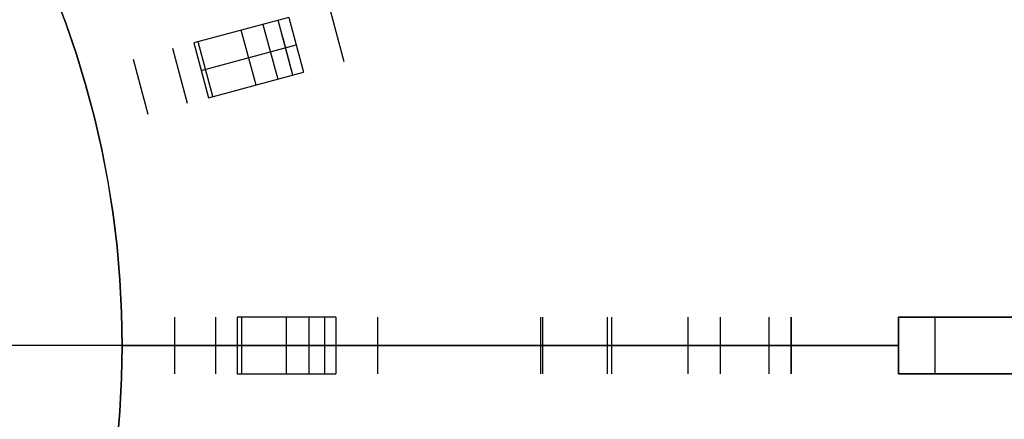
# Model space of a CAD drawing. Header units: millimetres. Extents: x 219 to 1209, y -2752 to -1762.
# Tile 22 of 27: x 892 to 1100, y -2273 to -2188. Entities that reach past the tile are written whole.
import ezdxf

# ---------------------------------------------------------------- set-up
doc = ezdxf.new("R2010")
doc.units = ezdxf.units.MM

msp = doc.modelspace()

# ---------------------------------------------------------------- linework, layer by layer
at = {"extrusion": (-2.5e-05, 3.29131e-06, 1)}
for points in [[(520.92, -2205.38), (522.83, -2198.71), (524.97, -2192.11), (527.34, -2185.59), (529.94, -2179.16), (532.76, -2172.81), (535.79, -2166.57), (539.04, -2160.44), (542.5, -2154.43), (546.17, -2148.54), (550.03, -2142.78), (554.1, -2137.15), (558.36, -2131.68), (562.81, -2126.35), (567.43, -2121.18), (572.24, -2116.17), (577.21, -2111.34), (582.36, -2106.67), (587.65, -2102.19), (593.11, -2097.9), (598.7, -2093.8), (604.44, -2089.9), (610.31, -2086.19), (616.3, -2082.69), (622.41, -2079.41), (628.63, -2076.33), (634.95, -2073.48), (641.37, -2070.84), (647.88, -2068.43), (654.47, -2066.25), (661.12, -2064.29), (667.85, -2062.57), (674.62, -2061.08), (681.45, -2059.83), (688.31, -2058.82), (695.21, -2058.04), (702.13, -2057.51), (709.06, -2057.21), (716, -2057.16), (722.93, -2057.34), (729.86, -2057.77), (736.77, -2058.43), (743.65, -2059.34), (750.49, -2060.48), (757.29, -2061.86), (764.04, -2063.48), (770.73, -2065.33), (777.35, -2067.41), (783.89, -2069.72), (790.35, -2072.25), (796.72, -2075.01), (802.99, -2077.98), (809.15, -2081.17), (815.2, -2084.58), (821.12, -2088.19), (826.92, -2092), (832.58, -2096.01), (838.1, -2100.22), (843.47, -2104.62), (848.68, -2109.19), (853.73, -2113.95), (858.61, -2118.88), (863.32, -2123.98), (867.85, -2129.23), (872.2, -2134.64), (876.35, -2140.2), (880.31, -2145.9), (884.07, -2151.73), (887.63, -2157.69), (890.97, -2163.77), (894.1, -2169.96), (897.02, -2176.26), (899.72, -2182.65), (902.19, -2189.14), (904.43, -2195.7), (906.45, -2202.34), (908.24, -2209.05), (909.79, -2215.81), (911.1, -2222.62), (912.18, -2229.48), (913.02, -2236.37), (913.62, -2243.28), (913.99, -2250.21), (914.11, -2257.15)], [(914.11, -2257.15), (913.98, -2264.09), (913.62, -2271.03), (913.02, -2277.95), (912.18, -2284.84), (911.1, -2291.7), (909.78, -2298.52), (908.22, -2305.29), (906.44, -2312), (904.42, -2318.65), (902.17, -2325.22), (899.69, -2331.7), (896.99, -2338.1), (894.07, -2344.4), (890.93, -2350.6), (887.58, -2356.68), (884.02, -2362.65), (880.25, -2368.48), (876.29, -2374.18), (872.12, -2379.74), (867.77, -2385.16), (863.23, -2390.42), (858.52, -2395.51), (853.63, -2400.44), (848.57, -2405.2), (843.34, -2409.78), (837.97, -2414.18), (832.44, -2418.38), (826.77, -2422.39), (820.96, -2426.21), (815.03, -2429.81), (808.97, -2433.22), (802.8, -2436.4), (796.53, -2439.37), (790.15, -2442.13), (783.68, -2444.66), (777.13, -2446.96), (770.5, -2449.03), (763.8, -2450.87), (757.05, -2452.48), (750.24, -2453.86), (743.39, -2454.99), (736.5, -2455.89), (729.58, -2456.55), (722.65, -2456.96), (715.71, -2457.14), (708.76, -2457.08), (701.82, -2456.77), (694.9, -2456.22), (688, -2455.44), (681.13, -2454.41), (674.3, -2453.15), (667.52, -2451.65), (660.8, -2449.91), (654.13, -2447.94), (647.55, -2445.75), (641.04, -2443.32), (634.62, -2440.67), (628.29, -2437.8), (622.07, -2434.71), (615.96, -2431.41), (609.97, -2427.9), (604.1, -2424.18), (598.37, -2420.26), (592.78, -2416.14), (587.33, -2411.83), (582.04, -2407.34), (576.9, -2402.66), (571.93, -2397.81), (567.13, -2392.79), (562.51, -2387.6), (558.07, -2382.26), (553.82, -2376.77), (549.77, -2371.13), (545.91, -2365.36), (542.25, -2359.45), (538.8, -2353.42), (535.57, -2347.28), (532.54, -2341.02), (529.74, -2334.67), (527.16, -2328.22), (524.81, -2321.69), (522.68, -2315.08), (520.78, -2308.39), (519.12, -2301.65), (517.69, -2294.85), (516.5, -2288.01), (515.55, -2281.13), (514.84, -2274.22), (514.36, -2267.29), (514.13, -2260.35), (514.14, -2253.41), (514.39, -2246.47), (514.88, -2239.54), (515.61, -2232.63), (516.58, -2225.75), (517.79, -2218.91), (519.24, -2212.12), (520.92, -2205.38)]]:
    msp.add_lwpolyline(points, dxfattribs=at)
at = {"extrusion": (2.5e-05, -3.29131e-06, 1)}
for points in [[(914.12, -2257.15), (914, -2250.21), (913.64, -2243.28), (913.04, -2236.37), (912.2, -2229.48), (911.12, -2222.63), (909.8, -2215.81), (908.25, -2209.05), (906.46, -2202.34), (904.45, -2195.71), (902.2, -2189.14), (899.73, -2182.66), (897.03, -2176.26), (894.12, -2169.97), (890.98, -2163.77), (887.64, -2157.7), (884.08, -2151.74), (880.32, -2145.9), (876.37, -2140.2), (872.21, -2134.65), (867.87, -2129.24), (863.34, -2123.98), (858.63, -2118.88), (853.74, -2113.95), (848.69, -2109.2), (843.48, -2104.62), (838.11, -2100.22), (832.59, -2096.01), (826.93, -2092), (821.13, -2088.19), (815.21, -2084.58), (809.16, -2081.17), (803, -2077.98), (796.73, -2075.01), (790.36, -2072.25), (783.9, -2069.72), (777.36, -2067.41), (770.74, -2065.33), (764.05, -2063.48), (757.3, -2061.87), (750.5, -2060.49), (743.66, -2059.34), (736.78, -2058.44), (729.87, -2057.77), (722.95, -2057.34), (716.01, -2057.16), (709.07, -2057.21), (702.14, -2057.51), (695.22, -2058.04), (688.33, -2058.82), (681.46, -2059.83), (674.64, -2061.08), (667.86, -2062.57), (661.14, -2064.29), (654.48, -2066.25), (647.89, -2068.43), (641.39, -2070.84), (634.97, -2073.48), (628.64, -2076.33), (622.42, -2079.41), (616.31, -2082.7), (610.32, -2086.19), (604.45, -2089.9), (598.72, -2093.8), (593.12, -2097.9), (587.67, -2102.2), (582.37, -2106.68), (577.23, -2111.34), (572.25, -2116.17), (567.45, -2121.18), (562.82, -2126.35), (558.37, -2131.68), (554.11, -2137.16), (550.05, -2142.78), (546.18, -2148.54), (542.51, -2154.43), (539.05, -2160.44), (535.8, -2166.58), (532.77, -2172.82), (529.95, -2179.16), (527.36, -2185.59), (524.99, -2192.11), (522.85, -2198.71), (520.93, -2205.38)], [(520.93, -2205.38), (519.25, -2212.12), (517.81, -2218.92), (516.6, -2225.76), (515.63, -2232.63), (514.9, -2239.54), (514.4, -2246.47), (514.15, -2253.41), (514.14, -2260.35), (514.38, -2267.3), (514.85, -2274.22), (515.56, -2281.13), (516.51, -2288.01), (517.71, -2294.86), (519.13, -2301.65), (520.8, -2308.4), (522.69, -2315.08), (524.82, -2321.69), (527.17, -2328.22), (529.75, -2334.67), (532.56, -2341.03), (535.58, -2347.28), (538.82, -2353.42), (542.26, -2359.45), (545.92, -2365.36), (549.78, -2371.13), (553.84, -2376.77), (558.09, -2382.26), (562.52, -2387.61), (567.15, -2392.79), (571.94, -2397.81), (576.91, -2402.66), (582.05, -2407.34), (587.34, -2411.84), (592.79, -2416.14), (598.38, -2420.26), (604.12, -2424.18), (609.98, -2427.9), (615.98, -2431.41), (622.09, -2434.71), (628.31, -2437.8), (634.63, -2440.67), (641.05, -2443.32), (647.56, -2445.75), (654.15, -2447.95), (660.81, -2449.91), (667.53, -2451.65), (674.31, -2453.15), (681.14, -2454.41), (688.01, -2455.44), (694.91, -2456.22), (701.84, -2456.77), (708.78, -2457.08), (715.72, -2457.14), (722.66, -2456.97), (729.6, -2456.55), (736.51, -2455.89), (743.4, -2454.99), (750.25, -2453.86), (757.06, -2452.48), (763.82, -2450.88), (770.51, -2449.03), (777.14, -2446.96), (783.69, -2444.66), (790.16, -2442.13), (796.54, -2439.38), (802.82, -2436.4), (808.99, -2433.22), (815.04, -2429.82), (820.98, -2426.21), (826.78, -2422.4), (832.45, -2418.38), (837.98, -2414.18), (843.36, -2409.78), (848.58, -2405.2), (853.64, -2400.45), (858.53, -2395.52), (863.25, -2390.42), (867.78, -2385.16), (872.14, -2379.75), (876.3, -2374.19), (880.26, -2368.48), (884.03, -2362.65), (887.59, -2356.69), (890.94, -2350.6), (894.08, -2344.41), (897, -2338.11), (899.7, -2331.71), (902.18, -2325.22), (904.43, -2318.65), (906.45, -2312), (908.24, -2305.29), (909.79, -2298.52), (911.11, -2291.7), (912.19, -2284.84), (913.03, -2277.95), (913.64, -2271.03), (914, -2264.09), (914.12, -2257.15)]]:
    msp.add_lwpolyline(points, dxfattribs=at)
at = {"extrusion": (-0.154139, 0.979562, 0.129223)}
for points in [[(-607.08, 295.92), (-841.35, 103.53)], [(-607.71, 296.69), (-841.98, 104.3)]]:
    msp.add_lwpolyline(points, dxfattribs=at)
at = {"extrusion": (-0.127147, 0.983111, 0.131633)}
for points in [[(-658.55, 196.32), (-778.68, 74.05)], [(-779.48, 74.83), (-659.35, 197.11)], [(-780.28, 75.62), (-660.14, 197.89)]]:
    msp.add_lwpolyline(points, dxfattribs=at)
for points in [[(890.95, -2163.73), (894.09, -2169.92), (897.01, -2176.22), (899.71, -2182.62), (902.18, -2189.11), (904.43, -2195.67), (906.45, -2202.32), (908.24, -2209.03), (909.79, -2215.79), (911.11, -2222.61), (912.19, -2229.47), (913.03, -2236.36), (913.63, -2243.27), (913.99, -2250.21), (914.11, -2257.15), (913.99, -2264.09), (913.63, -2271.02), (913.03, -2277.94)], [(957.83, -2185.63), (960.94, -2197.22)], [(949.32, -2187.91), (929.24, -2193.29)], [(943.85, -2189.38), (946.96, -2200.97)], [(950.18, -2200.1), (947.08, -2188.51)], [(949.32, -2187.91), (952.42, -2199.5)], [(942.38, -2202.19), (939.28, -2190.6)], [(929.24, -2193.29), (932.34, -2204.88)], [(933.26, -2204.64), (930.15, -2193.05)], [(930.79, -2199.09), (950.87, -2193.71)], [(950.18, -2200.1), (948.1, -2192.31)], [(927.94, -2206.06), (924.83, -2194.47)], [(916.45, -2196.72), (919.56, -2208.31)], [(932.34, -2204.88), (952.42, -2199.5)], [(925.2, -2251.15), (925.2, -2263.15)], [(933.88, -2263.15), (933.88, -2251.15)], [(959.22, -2251.15), (938.43, -2251.15)], [(938.43, -2251.15), (938.43, -2263.15)], [(939.38, -2263.15), (939.38, -2251.15)], [(948.83, -2263.15), (948.83, -2251.15)], [(953.57, -2251.15), (953.57, -2263.15)], [(956.9, -2263.15), (956.9, -2251.15)], [(959.22, -2251.15), (959.22, -2263.15)], [(968.03, -2251.15), (968.03, -2263.15)], [(1002.56, -2263.15), (1002.56, -2251.15)], [(1002.87, -2251.15), (1002.87, -2263.15)], [(1016.56, -2251.15), (1016.56, -2263.15)], [(1017.51, -2263.15), (1017.51, -2251.15)], [(1033.63, -2263.15), (1033.63, -2251.15)], [(1040.49, -2263.15), (1040.49, -2251.15)], [(1050.71, -2251.15), (1050.71, -2263.15)], [(1055.43, -2251.15), (1055.43, -2263.15)], [(1055.43, -2263.15), (1055.43, -2251.15)], [(1078.11, -2251.15), (1078.11, -2263.15)], [(1078.11, -2251.15), (1078.11, -2263.15)], [(1078.11, -2251.15), (1078.11, -2263.15)], [(1078.11, -2251.15), (1078.11, -2263.15)], [(1078.11, -2251.15), (1102.11, -2251.15)], [(1102.11, -2251.15), (1078.11, -2251.15)], [(1078.11, -2251.15), (1078.11, -2263.15)], [(1078.11, -2251.15), (1078.11, -2263.15)], [(1078.11, -2251.15), (1102.11, -2251.15)], [(1102.11, -2251.15), (1078.11, -2251.15)], [(1078.11, -2263.15), (1078.11, -2251.15)], [(1078.11, -2263.15), (1078.11, -2251.15)], [(1078.11, -2263.15), (1078.11, -2251.15)], [(1078.11, -2251.15), (1194.57, -2251.15)], [(1085.83, -2263.15), (1085.83, -2251.15)], [(1078.11, -2257.15), (724.11, -2257.15)], [(1078.11, -2257.15), (724.11, -2257.15)], [(914.11, -2257.15), (1078.11, -2257.15)], [(914.11, -2257.15), (1078.11, -2257.15)], [(938.43, -2257.15), (959.22, -2257.15)], [(1050.71, -2257.15), (1016.56, -2257.15)], [(938.43, -2263.15), (959.22, -2263.15)], [(1102.11, -2263.15), (1078.11, -2263.15)], [(1078.11, -2263.15), (1102.11, -2263.15)], [(1102.11, -2263.15), (1078.11, -2263.15)], [(1102.11, -2263.15), (1078.11, -2263.15)], [(1078.11, -2263.15), (1194.57, -2263.15)]]:
    msp.add_lwpolyline(points)
at = {"extrusion": (-0.026593, 0.996444, 0.079957)}
for points in [[(-857.52, 159.04), (-885.11, 76.38)], [(-886.51, 76.85), (-858.92, 159.5)], [(-887.9, 77.31), (-860.31, 159.97)]]:
    msp.add_lwpolyline(points, dxfattribs=at)
at = {"extrusion": (-0.258819, 0.965926, 7.77069e-15)}
msp.add_lwpolyline([(-348.38, -106.29), (-348.06, -105.97), (-347.76, -105.63), (-347.46, -105.28), (-347.18, -104.93), (-346.91, -104.57), (-346.65, -104.19), (-346.41, -103.81), (-346.17, -103.42), (-345.95, -103.03), (-345.74, -102.62), (-345.55, -102.21), (-345.36, -101.8), (-345.2, -101.38), (-345.04, -100.95)], dxfattribs=at)
at = {"extrusion": (-0.258819, 0.965926, -3.17347e-13)}
msp.add_lwpolyline([(-350.7, 0), (-351.17, -0.01), (-351.65, -0.03), (-352.13, -0.07), (-352.6, -0.13), (-353.07, -0.2), (-353.54, -0.29), (-354, -0.4), (-354.46, -0.52), (-354.92, -0.65), (-355.37, -0.8), (-355.82, -0.97), (-356.26, -1.15), (-356.69, -1.35), (-357.12, -1.56), (-357.54, -1.79), (-357.95, -2.02), (-358.35, -2.28), (-358.75, -2.55), (-359.13, -2.83), (-359.51, -3.12)], dxfattribs=at)
at = {"extrusion": (-0.258819, 0.965926, 2.56474e-14)}
msp.add_lwpolyline([(-329.91, 0), (-329.42, -0.01), (-328.94, -0.03), (-328.46, -0.08), (-327.98, -0.13), (-327.5, -0.21), (-327.02, -0.3), (-326.55, -0.41), (-326.08, -0.53), (-325.62, -0.67), (-325.16, -0.83), (-324.71, -1), (-324.26, -1.19), (-323.82, -1.39), (-323.39, -1.61), (-322.97, -1.84), (-322.55, -2.09), (-322.14, -2.35), (-321.74, -2.63), (-321.36, -2.92), (-320.98, -3.22), (-320.61, -3.53), (-320.25, -3.86), (-319.91, -4.2), (-319.58, -4.55), (-319.26, -4.92), (-318.95, -5.29), (-318.65, -5.67), (-318.37, -6.07), (-318.1, -6.47), (-317.85, -6.88), (-317.61, -7.31), (-317.39, -7.74), (-317.18, -8.17), (-316.99, -8.62), (-316.81, -9.07), (-316.64, -9.52), (-316.5, -9.98), (-316.37, -10.45), (-316.25, -10.92), (-316.15, -11.39), (-316.07, -11.87), (-316.01, -12.35), (-315.96, -12.83), (-315.92, -13.32), (-315.91, -13.8), (-315.91, -14.28), (-315.93, -14.77), (-315.96, -15.25), (-316.02, -15.73), (-316.08, -16.21), (-316.17, -16.69), (-316.27, -17.16), (-316.39, -17.63), (-316.52, -18.1), (-316.67, -18.56)], dxfattribs=at)
at = {"extrusion": (-0.258819, 0.965926, 2.47297e-13)}
msp.add_lwpolyline([(-348.38, -106.29), (-348.06, -105.97), (-347.76, -105.63), (-347.46, -105.28), (-347.18, -104.93), (-346.91, -104.57), (-346.65, -104.19), (-346.41, -103.81), (-346.17, -103.42), (-345.95, -103.03), (-345.74, -102.62), (-345.55, -102.21), (-345.36, -101.8), (-345.2, -101.38), (-345.04, -100.95)], dxfattribs=at)
at = {"extrusion": (-0.258819, 0.965926, 4.80161e-13)}
msp.add_lwpolyline([(-350.7, 0), (-351.17, -0.01), (-351.65, -0.03), (-352.13, -0.07), (-352.6, -0.13), (-353.07, -0.2), (-353.54, -0.29), (-354, -0.4), (-354.46, -0.52), (-354.92, -0.65), (-355.37, -0.8), (-355.82, -0.97), (-356.26, -1.15), (-356.69, -1.35), (-357.12, -1.56), (-357.54, -1.79), (-357.95, -2.02), (-358.35, -2.28), (-358.75, -2.55), (-359.13, -2.83), (-359.51, -3.12)], dxfattribs=at)
at = {"extrusion": (-0.258819, 0.965926, 2.65428e-14)}
msp.add_lwpolyline([(-316.67, -18.56), (-316.52, -18.1), (-316.39, -17.63), (-316.27, -17.16), (-316.17, -16.69), (-316.08, -16.21), (-316.02, -15.73), (-315.96, -15.25), (-315.93, -14.77), (-315.91, -14.28), (-315.91, -13.8), (-315.92, -13.32), (-315.96, -12.83), (-316.01, -12.35), (-316.07, -11.87), (-316.15, -11.39), (-316.25, -10.92), (-316.37, -10.45), (-316.5, -9.98), (-316.64, -9.52), (-316.81, -9.07), (-316.99, -8.62), (-317.18, -8.17), (-317.39, -7.74), (-317.61, -7.31), (-317.85, -6.88), (-318.1, -6.47), (-318.37, -6.07), (-318.65, -5.67), (-318.95, -5.29), (-319.26, -4.92), (-319.58, -4.55), (-319.91, -4.2), (-320.25, -3.86), (-320.61, -3.53), (-320.98, -3.22), (-321.36, -2.92), (-321.74, -2.63), (-322.14, -2.35), (-322.55, -2.09), (-322.97, -1.84), (-323.39, -1.61), (-323.82, -1.39), (-324.26, -1.19), (-324.71, -1), (-325.16, -0.83), (-325.62, -0.67), (-326.08, -0.53), (-326.55, -0.41), (-327.02, -0.3), (-327.5, -0.21), (-327.98, -0.13), (-328.46, -0.08), (-328.94, -0.03), (-329.42, -0.01), (-329.91, 0)], dxfattribs=at)
at = {"extrusion": (-0.258819, 0.965926, -2.37708e-13)}
msp.add_lwpolyline([(-348.38, -106.29), (-348.06, -105.97), (-347.76, -105.63), (-347.46, -105.28), (-347.18, -104.93), (-346.91, -104.57), (-346.65, -104.19), (-346.41, -103.81), (-346.17, -103.42), (-345.95, -103.03), (-345.74, -102.62), (-345.55, -102.21), (-345.36, -101.8), (-345.2, -101.38), (-345.04, -100.95)], dxfattribs=at)
at = {"extrusion": (-0.258819, 0.965926, 3.66028e-14)}
msp.add_lwpolyline([(-316.67, -18.56), (-316.52, -18.1), (-316.39, -17.63), (-316.27, -17.16), (-316.17, -16.69), (-316.08, -16.21), (-316.02, -15.73), (-315.96, -15.25), (-315.93, -14.77), (-315.91, -14.28), (-315.91, -13.8), (-315.92, -13.32), (-315.96, -12.83), (-316.01, -12.35), (-316.07, -11.87), (-316.15, -11.39), (-316.25, -10.92), (-316.37, -10.45), (-316.5, -9.98), (-316.64, -9.52), (-316.81, -9.07), (-316.99, -8.62), (-317.18, -8.17), (-317.39, -7.74), (-317.61, -7.31), (-317.85, -6.88), (-318.1, -6.47), (-318.37, -6.07), (-318.65, -5.67), (-318.95, -5.29), (-319.26, -4.92), (-319.58, -4.55), (-319.91, -4.2), (-320.25, -3.86), (-320.61, -3.53), (-320.98, -3.22), (-321.36, -2.92), (-321.74, -2.63), (-322.14, -2.35), (-322.55, -2.09), (-322.97, -1.84), (-323.39, -1.61), (-323.82, -1.39), (-324.26, -1.19), (-324.71, -1), (-325.16, -0.83), (-325.62, -0.67), (-326.08, -0.53), (-326.55, -0.41), (-327.02, -0.3), (-327.5, -0.21), (-327.98, -0.13), (-328.46, -0.08), (-328.94, -0.03), (-329.42, -0.01), (-329.91, 0)], dxfattribs=at)
at = {"extrusion": (0, 1, 0)}
for points in [[(-938.43, 0), (-937.95, -0.01), (-937.47, -0.03), (-936.98, -0.08), (-936.5, -0.13), (-936.02, -0.21), (-935.55, -0.3), (-935.08, -0.41), (-934.61, -0.53), (-934.15, -0.67), (-933.69, -0.83), (-933.23, -1), (-932.79, -1.19), (-932.35, -1.39), (-931.92, -1.61), (-931.49, -1.84), (-931.08, -2.09), (-930.67, -2.35), (-930.27, -2.63), (-929.88, -2.92), (-929.5, -3.22), (-929.14, -3.53), (-928.78, -3.86), (-928.43, -4.2), (-928.1, -4.55), (-927.78, -4.92), (-927.47, -5.29), (-927.18, -5.67), (-926.9, -6.07), (-926.63, -6.47), (-926.38, -6.88), (-926.14, -7.31), (-925.91, -7.74), (-925.7, -8.17), (-925.51, -8.62), (-925.33, -9.07), (-925.17, -9.52), (-925.02, -9.98), (-924.89, -10.45), (-924.78, -10.92), (-924.68, -11.39), (-924.6, -11.87), (-924.53, -12.35), (-924.48, -12.83), (-924.45, -13.32), (-924.44, -13.8), (-924.44, -14.28), (-924.45, -14.77), (-924.49, -15.25), (-924.54, -15.73), (-924.61, -16.21), (-924.69, -16.69), (-924.8, -17.16), (-924.91, -17.63), (-925.05, -18.1), (-925.2, -18.56)], [(-925.2, -18.56), (-953.57, -100.95)], [(-956.9, -106.29), (-956.59, -105.97), (-956.28, -105.63), (-955.99, -105.28), (-955.71, -104.93), (-955.44, -104.57), (-955.18, -104.19), (-954.93, -103.81), (-954.7, -103.42), (-954.48, -103.03), (-954.27, -102.62), (-954.07, -102.21), (-953.89, -101.8), (-953.72, -101.38), (-953.57, -100.95)], [(-956.9, -106.29), (-1078.11, -227.5)], [(-968.03, -3.12), (-967.66, -2.83), (-967.27, -2.55), (-966.88, -2.28), (-966.48, -2.02), (-966.06, -1.79), (-965.64, -1.56), (-965.22, -1.35), (-964.78, -1.15), (-964.34, -0.97), (-963.9, -0.8), (-963.45, -0.65), (-962.99, -0.52), (-962.53, -0.4), (-962.06, -0.29), (-961.59, -0.2), (-961.12, -0.13), (-960.65, -0.07), (-960.18, -0.03), (-959.7, -0.01), (-959.22, 0)], [(-1203.62, -193.89), (-968.03, -3.12)], [(-1002.87, -797.99), (-1002.78, -798.46), (-1002.7, -798.94), (-1002.64, -799.41), (-1002.6, -799.89), (-1002.57, -800.37), (-1002.56, -800.85), (-1002.57, -801.33), (-1002.59, -801.81), (-1002.63, -802.28), (-1002.69, -802.76), (-1002.76, -803.23), (-1002.85, -803.7), (-1002.95, -804.17), (-1003.07, -804.64), (-1003.2, -805.1), (-1003.36, -805.55), (-1003.52, -806), (-1003.7, -806.44), (-1003.9, -806.88), (-1004.11, -807.31), (-1004.34, -807.73), (-1004.58, -808.15), (-1004.84, -808.55), (-1005.11, -808.95), (-1005.39, -809.34), (-1005.68, -809.71), (-1005.99, -810.08), (-1006.31, -810.44), (-1006.64, -810.78), (-1006.99, -811.12), (-1007.34, -811.44), (-1007.71, -811.75), (-1008.08, -812.05), (-1008.47, -812.33), (-1008.87, -812.6), (-1009.27, -812.86), (-1009.68, -813.1), (-1010.11, -813.33), (-1010.54, -813.54), (-1010.97, -813.74), (-1011.41, -813.92), (-1011.86, -814.09), (-1012.32, -814.24), (-1012.78, -814.38), (-1013.24, -814.5), (-1013.71, -814.61), (-1014.18, -814.7), (-1014.65, -814.77), (-1015.13, -814.83), (-1015.6, -814.87), (-1016.08, -814.9), (-1016.56, -814.9)], [(-1078.11, -444), (-1002.87, -797.99)], [(-1016.56, -814.9), (-1050.71, -814.9)], [(-1050.71, -814.9), (-1050.88, -814.9), (-1051.05, -814.89), (-1051.22, -814.88), (-1051.39, -814.86), (-1051.56, -814.83), (-1051.73, -814.8), (-1051.9, -814.76), (-1052.07, -814.72), (-1052.23, -814.67), (-1052.39, -814.61), (-1052.56, -814.55), (-1052.71, -814.48), (-1052.87, -814.41), (-1053.02, -814.33), (-1053.18, -814.25), (-1053.32, -814.16), (-1053.47, -814.07), (-1053.61, -813.97), (-1053.75, -813.87), (-1053.88, -813.77), (-1054.02, -813.65), (-1054.14, -813.54), (-1054.27, -813.42), (-1054.38, -813.29), (-1054.5, -813.16), (-1054.61, -813.03), (-1054.71, -812.9), (-1054.81, -812.76), (-1054.91, -812.61), (-1055, -812.47), (-1055.09, -812.32), (-1055.17, -812.17), (-1055.24, -812.01), (-1055.31, -811.85), (-1055.38, -811.69), (-1055.43, -811.53)], [(-1055.43, -811.53), (-1208.04, -368.32)], [(-925.2, -18.56), (-925.05, -18.1), (-924.91, -17.63), (-924.8, -17.16), (-924.69, -16.69), (-924.61, -16.21), (-924.54, -15.73), (-924.49, -15.25), (-924.45, -14.77), (-924.44, -14.28), (-924.44, -13.8), (-924.45, -13.32), (-924.48, -12.83), (-924.53, -12.35), (-924.6, -11.87), (-924.68, -11.39), (-924.78, -10.92), (-924.89, -10.45), (-925.02, -9.98), (-925.17, -9.52), (-925.33, -9.07), (-925.51, -8.62), (-925.7, -8.17), (-925.91, -7.74), (-926.14, -7.31), (-926.38, -6.88), (-926.63, -6.47), (-926.9, -6.07), (-927.18, -5.67), (-927.47, -5.29), (-927.78, -4.92), (-928.1, -4.55), (-928.43, -4.2), (-928.78, -3.86), (-929.14, -3.53), (-929.5, -3.22), (-929.88, -2.92), (-930.27, -2.63), (-930.67, -2.35), (-931.08, -2.09), (-931.49, -1.84), (-931.92, -1.61), (-932.35, -1.39), (-932.79, -1.19), (-933.23, -1), (-933.69, -0.83), (-934.15, -0.67), (-934.61, -0.53), (-935.08, -0.41), (-935.55, -0.3), (-936.02, -0.21), (-936.5, -0.13), (-936.98, -0.08), (-937.47, -0.03), (-937.95, -0.01), (-938.43, 0)], [(-953.57, -100.95), (-925.2, -18.56)], [(-956.9, -106.29), (-956.59, -105.97), (-956.28, -105.63), (-955.99, -105.28), (-955.71, -104.93), (-955.44, -104.57), (-955.18, -104.19), (-954.93, -103.81), (-954.7, -103.42), (-954.48, -103.03), (-954.27, -102.62), (-954.07, -102.21), (-953.89, -101.8), (-953.72, -101.38), (-953.57, -100.95)], [(-1078.11, -227.5), (-956.9, -106.29)], [(-959.22, 0), (-959.7, -0.01), (-960.18, -0.03), (-960.65, -0.07), (-961.12, -0.13), (-961.59, -0.2), (-962.06, -0.29), (-962.53, -0.4), (-962.99, -0.52), (-963.45, -0.65), (-963.9, -0.8), (-964.34, -0.97), (-964.78, -1.15), (-965.22, -1.35), (-965.64, -1.56), (-966.06, -1.79), (-966.48, -2.02), (-966.88, -2.28), (-967.27, -2.55), (-967.66, -2.83), (-968.03, -3.12)], [(-968.03, -3.12), (-1203.62, -193.89)], [(-1016.56, -814.9), (-1016.08, -814.9), (-1015.6, -814.87), (-1015.13, -814.83), (-1014.65, -814.77), (-1014.18, -814.7), (-1013.71, -814.61), (-1013.24, -814.5), (-1012.78, -814.38), (-1012.32, -814.24), (-1011.86, -814.09), (-1011.41, -813.92), (-1010.97, -813.74), (-1010.54, -813.54), (-1010.11, -813.33), (-1009.68, -813.1), (-1009.27, -812.86), (-1008.87, -812.6), (-1008.47, -812.33), (-1008.08, -812.05), (-1007.71, -811.75), (-1007.34, -811.44), (-1006.99, -811.12), (-1006.64, -810.78), (-1006.31, -810.44), (-1005.99, -810.08), (-1005.68, -809.71), (-1005.39, -809.34), (-1005.11, -808.95), (-1004.84, -808.55), (-1004.58, -808.15), (-1004.34, -807.73), (-1004.11, -807.31), (-1003.9, -806.88), (-1003.7, -806.44), (-1003.52, -806), (-1003.36, -805.55), (-1003.2, -805.1), (-1003.07, -804.64), (-1002.95, -804.17), (-1002.85, -803.7), (-1002.76, -803.23), (-1002.69, -802.76), (-1002.63, -802.28), (-1002.59, -801.81), (-1002.57, -801.33), (-1002.56, -800.85), (-1002.57, -800.37), (-1002.6, -799.89), (-1002.64, -799.41), (-1002.7, -798.94), (-1002.78, -798.46), (-1002.87, -797.99)], [(-1002.87, -797.99), (-1078.11, -444)], [(-1055.43, -811.53), (-1055.38, -811.69), (-1055.31, -811.85), (-1055.24, -812.01), (-1055.17, -812.17), (-1055.09, -812.32), (-1055, -812.47), (-1054.91, -812.61), (-1054.81, -812.76), (-1054.71, -812.9), (-1054.61, -813.03), (-1054.5, -813.16), (-1054.38, -813.29), (-1054.27, -813.42), (-1054.14, -813.54), (-1054.02, -813.65), (-1053.88, -813.77), (-1053.75, -813.87), (-1053.61, -813.97), (-1053.47, -814.07), (-1053.32, -814.16), (-1053.18, -814.25), (-1053.02, -814.33), (-1052.87, -814.41), (-1052.71, -814.48), (-1052.56, -814.55), (-1052.39, -814.61), (-1052.23, -814.67), (-1052.07, -814.72), (-1051.9, -814.76), (-1051.73, -814.8), (-1051.56, -814.83), (-1051.39, -814.86), (-1051.22, -814.88), (-1051.05, -814.89), (-1050.88, -814.9), (-1050.71, -814.9)], [(-1208.04, -368.32), (-1055.43, -811.53)], [(-925.2, -18.56), (-925.05, -18.1), (-924.91, -17.63), (-924.8, -17.16), (-924.69, -16.69), (-924.61, -16.21), (-924.54, -15.73), (-924.49, -15.25), (-924.45, -14.77), (-924.44, -14.28), (-924.44, -13.8), (-924.45, -13.32), (-924.48, -12.83), (-924.53, -12.35), (-924.6, -11.87), (-924.68, -11.39), (-924.78, -10.92), (-924.89, -10.45), (-925.02, -9.98), (-925.17, -9.52), (-925.33, -9.07), (-925.51, -8.62), (-925.7, -8.17), (-925.91, -7.74), (-926.14, -7.31), (-926.38, -6.88), (-926.63, -6.47), (-926.9, -6.07), (-927.18, -5.67), (-927.47, -5.29), (-927.78, -4.92), (-928.1, -4.55), (-928.43, -4.2), (-928.78, -3.86), (-929.14, -3.53), (-929.5, -3.22), (-929.88, -2.92), (-930.27, -2.63), (-930.67, -2.35), (-931.08, -2.09), (-931.49, -1.84), (-931.92, -1.61), (-932.35, -1.39), (-932.79, -1.19), (-933.23, -1), (-933.69, -0.83), (-934.15, -0.67), (-934.61, -0.53), (-935.08, -0.41), (-935.55, -0.3), (-936.02, -0.21), (-936.5, -0.13), (-936.98, -0.08), (-937.47, -0.03), (-937.95, -0.01), (-938.43, 0)], [(-953.57, -100.95), (-925.2, -18.56)], [(-956.9, -106.29), (-956.59, -105.97), (-956.28, -105.63), (-955.99, -105.28), (-955.71, -104.93), (-955.44, -104.57), (-955.18, -104.19), (-954.93, -103.81), (-954.7, -103.42), (-954.48, -103.03), (-954.27, -102.62), (-954.07, -102.21), (-953.89, -101.8), (-953.72, -101.38), (-953.57, -100.95)], [(-1078.11, -227.5), (-956.9, -106.29)], [(-959.22, 0), (-959.7, -0.01), (-960.18, -0.03), (-960.65, -0.07), (-961.12, -0.13), (-961.59, -0.2), (-962.06, -0.29), (-962.53, -0.4), (-962.99, -0.52), (-963.45, -0.65), (-963.9, -0.8), (-964.34, -0.97), (-964.78, -1.15), (-965.22, -1.35), (-965.64, -1.56), (-966.06, -1.79), (-966.48, -2.02), (-966.88, -2.28), (-967.27, -2.55), (-967.66, -2.83), (-968.03, -3.12)], [(-968.03, -3.12), (-1203.62, -193.89)], [(-1016.56, -814.9), (-1016.08, -814.9), (-1015.6, -814.87), (-1015.13, -814.83), (-1014.65, -814.77), (-1014.18, -814.7), (-1013.71, -814.61), (-1013.24, -814.5), (-1012.78, -814.38), (-1012.32, -814.24), (-1011.86, -814.09), (-1011.41, -813.92), (-1010.97, -813.74), (-1010.54, -813.54), (-1010.11, -813.33), (-1009.68, -813.1), (-1009.27, -812.86), (-1008.87, -812.6), (-1008.47, -812.33), (-1008.08, -812.05), (-1007.71, -811.75), (-1007.34, -811.44), (-1006.99, -811.12), (-1006.64, -810.78), (-1006.31, -810.44), (-1005.99, -810.08), (-1005.68, -809.71), (-1005.39, -809.34), (-1005.11, -808.95), (-1004.84, -808.55), (-1004.58, -808.15), (-1004.34, -807.73), (-1004.11, -807.31), (-1003.9, -806.88), (-1003.7, -806.44), (-1003.52, -806), (-1003.36, -805.55), (-1003.2, -805.1), (-1003.07, -804.64), (-1002.95, -804.17), (-1002.85, -803.7), (-1002.76, -803.23), (-1002.69, -802.76), (-1002.63, -802.28), (-1002.59, -801.81), (-1002.57, -801.33), (-1002.56, -800.85), (-1002.57, -800.37), (-1002.6, -799.89), (-1002.64, -799.41), (-1002.7, -798.94), (-1002.78, -798.46), (-1002.87, -797.99)], [(-1002.87, -797.99), (-1078.11, -444)], [(-1050.71, -814.9), (-1016.56, -814.9)], [(-1055.43, -811.53), (-1055.38, -811.69), (-1055.31, -811.85), (-1055.24, -812.01), (-1055.17, -812.17), (-1055.09, -812.32), (-1055, -812.47), (-1054.91, -812.61), (-1054.81, -812.76), (-1054.71, -812.9), (-1054.61, -813.03), (-1054.5, -813.16), (-1054.38, -813.29), (-1054.27, -813.42), (-1054.14, -813.54), (-1054.02, -813.65), (-1053.88, -813.77), (-1053.75, -813.87), (-1053.61, -813.97), (-1053.47, -814.07), (-1053.32, -814.16), (-1053.18, -814.25), (-1053.02, -814.33), (-1052.87, -814.41), (-1052.71, -814.48), (-1052.56, -814.55), (-1052.39, -814.61), (-1052.23, -814.67), (-1052.07, -814.72), (-1051.9, -814.76), (-1051.73, -814.8), (-1051.56, -814.83), (-1051.39, -814.86), (-1051.22, -814.88), (-1051.05, -814.89), (-1050.88, -814.9), (-1050.71, -814.9)], [(-1208.04, -368.32), (-1055.43, -811.53)]]:
    msp.add_lwpolyline(points, dxfattribs=at)
at = {"extrusion": (1, 0, 0)}
for points in [[(-2251.15, -82.31), (-2251.15, -215.22)], [(-2251.15, -501.79), (-2251.15, -781.35)], [(-2251.15, -227.5), (-2251.15, -255)], [(-2251.15, -267), (-2251.15, -377)], [(-2251.15, -389), (-2251.15, -444)], [(-2257.15, -254.99), (-2257.15, -267.01)], [(-2257.15, -255), (-2257.15, -227.5)], [(-2257.15, -377), (-2257.15, -267)], [(-2257.15, -444), (-2257.15, -389)], [(-2263.15, -82.31), (-2263.15, -215.22)], [(-2263.15, -501.79), (-2263.15, -781.35)], [(-2263.15, -255), (-2263.15, -227.5)], [(-2263.15, -377), (-2263.15, -267)], [(-2263.15, -444), (-2263.15, -389)]]:
    msp.add_lwpolyline(points, dxfattribs=at)

doc.saveas('drawing.dxf')
